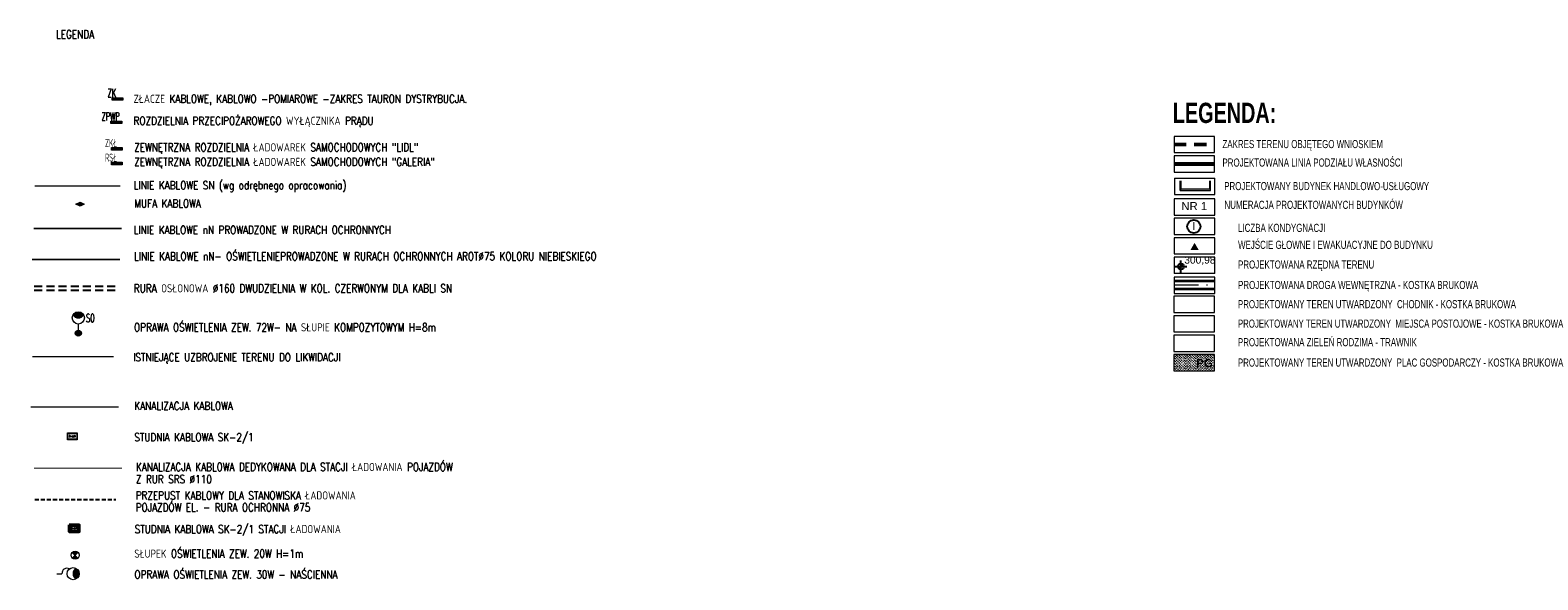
# Model space of a CAD drawing. Header units: metres. Extents: x 6567600 to 13135881, y 5574237 to 11149086.
# Tile 118 of 120: x 6568062 to 6568248, y 5574437 to 5574504. Entities that reach past the tile are written whole.
import ezdxf
from ezdxf.enums import TextEntityAlignment as Align

# ---------------------------------------------------------------- set-up
doc = ezdxf.new("R2010")
doc.units = ezdxf.units.M
for name, pattern in [('SEL_r', [1.5, 1, -0.5]), ('zzzxref_260316$0$_PZT$0$Kropki przerywana 1', [250, 150, -100]), ('zzzxref_260316$0$Kropki i Kreski 2', [250, 150, -50, 0, -50]), ('zzzxref_260316$0$Kropki przerywana 1', [250, 150, -100])]:
    doc.linetypes.add(name, pattern=pattern)
for name, color, linetype in [('SEL_atrybut_bloku1', 7, 'Continuous'), ('SEL_atrybut_bloku2', 9, 'Continuous'), ('SEN_atrybut_bloku1', 7, 'Continuous'), ('SEN_atrybut_bloku2', 9, 'Continuous'), ('zzzxref_260316$0$_PZT$0$FORMA - Arch 01 - PZT 0 ZAKRES OPRACOWANIA', 7, 'Continuous'), ('zzzxref_260316$0$FORMA - Arch 01 - PZT 0 ZAKRES OPRACOWANIA', 7, 'Continuous'), ('zzzxref_260316$0$FORMA - Arch 01 - PZT 1 Strefy', 7, 'Continuous'), ('zzzxref_260316$0$FORMA - Arch 01 - PZT 2 Budynki', 7, 'Continuous'), ('zzzxref_260316$0$FORMA - Arch 01 - PZT-3 Zagospodarowanie', 7, 'Continuous')]:
    doc.layers.add(name, color=color, linetype=linetype)
for name, color, linetype, lineweight in [('SEL_do_likwidacji', 1, 'likwidacja1', 15), ('SEL_kanalizacja_kablowa_nN', 1, 'SEL_knN', 40), ('SEL_mufy_kablowe', 12, 'Continuous', 20), ('SEL_OPIS_legenda', 7, 'Continuous', 18), ('SEL_rury oslonowe', 7, 'SEL_r', 25), ('SEL_sieci_kable_nN', 1, 'SEL_eN', 30), ('SEL_sieci_kable_SN', 10, 'SEL_SN', 50), ('SEL_sieci_oswietlenie_oprawy', 152, 'Continuous', 20), ('SEL_sieci_pomocnicza_przerywana', 140, 'SEL_r', 25), ('SEL_zlacze_nN', 1, 'SEL_eN', 20), ('SEN_kanalizacja_kablowa', 30, 'SEN_t', 20), ('SEN_kanalizacja_kablowa_studnie', 30, 'Continuous', 20), ('SEN_studnia_kablowa_typ', 30, 'Continuous', 20)]:
    doc.layers.add(name, color=color, linetype=linetype, lineweight=lineweight)
doc.layers.add('SEL_sieci_kable_nN_oswietlenie', color=7, linetype='SEL_eNN', lineweight=30, true_color=0xff7a7a)
doc.styles.add('ARIAL', font='ARIALN.TTF', dxfattribs={"width": 0.8})
doc.styles.add('ROMANS', font='romans.shx', dxfattribs={"width": 0.8})
doc.styles.add('zzzxref_260316$0$STYL_AUTOMATYCZNY_2', font='arial.ttf')
doc.styles.add('zzzxref_260316$0$STYL_AUTOMATYCZNY_4', font='arial.ttf', dxfattribs={"width": 0.7})
doc.styles.add('zzzxref_260316$0$STYL_AUTOMATYCZNY_7', font='arial.ttf', dxfattribs={"width": 0.7})
doc.styles.add('zzzxref_260316$0$STYL_AUTOMATYCZNY_8', font='arial.ttf')
doc.linetypes.add('likwidacja1', pattern='A,0,-1,["X",ROMANS,S=0.6,R=0,X=-0.1,Y=-0.3],-1', length=2)
doc.linetypes.add('SEL_eN', pattern='A,5,["eN",ARIAL,S=1,R=0,X=1.8,Y=0.25],5', length=10)
doc.linetypes.add('SEL_eNN', pattern='A,5,["eNN",ARIAL,S=1,R=0,X=1.45,Y=0.25],5', length=10)
doc.linetypes.add('SEL_knN', pattern='A,5,["knN",ARIAL,S=1,R=0,X=1.8,Y=0.25],5', length=10)
doc.linetypes.add('SEL_SN', pattern='A,5,["SN",ARIAL,S=1,R=0,X=1.8,Y=0.25],5', length=10)
doc.linetypes.add('SEN_t', pattern='A,5,["t",ARIAL,S=1,R=0,X=2.1,Y=0.25],5', length=10)

# ---------------------------------------------------------------- blocks, each defined once
blk = doc.blocks.new('oprawa zewnetrzna stojaca')
for points in [[(0.38, 0, 1), (-0.38, 0, 1)], [(2.63, 0, 0.267949), (2.25, 0.65, 0.57735), (2.25, -0.65, 0.267949)]]:
    blk.add_hatch(color=256).paths.add_polyline_path(points)
blk.add_line((1.12, 0), (0.38, 0))
for centre, radius in [((0, 0), 0.375), ((1.88, 0), 0.75)]:
    blk.add_circle(centre, radius)
blk.add_arc((2.63, 0), 0.75, 120, 240)
at = {"layer": 'SEL_atrybut_bloku1', "style": 'ROMANS', "width": 0.6, "flags": 8}
blk.add_attdef('TYP', text='', height=1, dxfattribs=at).set_placement((1.87, 0.9), align=Align.CENTER)
at = {"layer": 'SEL_atrybut_bloku2', "style": 'ROMANS', "width": 0.6, "flags": 8}
for tag, p in [('OPIS1', (1.87, -1.64)), ('OPIS2', (1.87, -2.5))]:
    blk.add_attdef(tag, text='', height=0.75, dxfattribs=at).set_placement(p, align=Align.CENTER)
blk = doc.blocks.new('studnia_SK2_1')
at = {"linetype": 'Continuous'}
h = blk.add_hatch(color=256, dxfattribs=at)
h.paths.add_polyline_path([(-0.61, 0.84), (-0.61, 0), (0.61, 0), (0.61, 0.84)])
h.paths.add_polyline_path([(0.54, 0.77), (0.54, 0.07), (-0.54, 0.07), (-0.54, 0.77)], flags=16)
for points in [[(-0.61, 0.84), (0.61, 0.84), (0.61, 0), (-0.61, 0)], [(-0.54, 0.77), (0.54, 0.77), (0.54, 0.07), (-0.54, 0.07)]]:
    blk.add_lwpolyline(points, close=True, dxfattribs=at)
at = {"linetype": 'Continuous', "flags": 128}
for points in [[(-0.61, 0.84), (0.61, 0.84), (0.61, 0), (-0.61, 0), (-0.61, 0.84)], [(-0.54, 0.77), (0.54, 0.77), (0.54, 0.07), (-0.54, 0.07), (-0.54, 0.77)]]:
    blk.add_lwpolyline(points, dxfattribs=at)
at = {"layer": 'SEN_atrybut_bloku1', "style": 'ROMANS', "width": 0.6, "flags": 8}
blk.add_attdef('TYP', text='', height=1, dxfattribs=at).set_placement((0, 0.94), align=Align.CENTER)
at = {"layer": 'SEN_atrybut_bloku2', "style": 'ROMANS', "width": 0.6, "flags": 8}
for tag, p in [('OPIS1', (0, -0.85)), ('OPIS2', (0, -1.7))]:
    blk.add_attdef(tag, text='', height=0.75, dxfattribs=at).set_placement(p, align=Align.CENTER)
at = {"layer": 'SEN_studnia_kablowa_typ', "color": 0, "style": 'ROMANS', "width": 0.6}
blk.add_text('SK-2/1', height=0.2, dxfattribs=at).set_placement((0, 0.42), align=Align.MIDDLE_CENTER)
blk = doc.blocks.new('mufa_kablowa')
blk.add_hatch(color=256).paths.add_polyline_path([(0, -0.25), (0.5, 0), (0, 0.25), (-0.5, 0)])
for p, q in [((-0.5, 0), (0, 0.25)), ((0, -0.25), (-0.5, 0)), ((0, 0.25), (0.5, 0)), ((0.5, 0), (0, -0.25))]:
    blk.add_line(p, q)
at = {"layer": 'SEL_atrybut_bloku1', "style": 'ROMANS', "width": 0.6, "flags": 8}
blk.add_attdef('TYP', text='', height=1, dxfattribs=at).set_placement((0, 0.35), align=Align.CENTER)
at = {"layer": 'SEL_atrybut_bloku2', "style": 'ROMANS', "width": 0.6, "flags": 8}
for tag, p in [('OPIS1', (0, -1.1)), ('OPIS2', (0, -1.95))]:
    blk.add_attdef(tag, text='', height=0.75, dxfattribs=at).set_placement(p, align=Align.CENTER)
blk = doc.blocks.new('*U1552')
blk.add_hatch(color=256).paths.add_polyline_path([(0.66, 0.32), (-0.66, 0.32), (-0.66, 0), (0.66, 0)])
for points in [[(-0.66, 0.32), (0.66, 0.32), (0.66, 0), (-0.66, 0)], [(-0.61, 0.27), (0.61, 0.27), (0.61, 0.05), (-0.61, 0.05)]]:
    blk.add_lwpolyline(points, close=True)
at = {"layer": 'SEL_atrybut_bloku1', "style": 'ROMANS', "width": 0.6, "flags": 8}
blk.add_attdef('TYP', text='', height=1, dxfattribs=at).set_placement((0, 0.45), align=Align.CENTER)
at = {"layer": 'SEL_atrybut_bloku2', "style": 'ROMANS', "width": 0.6, "flags": 8}
for tag, p in [('OPIS1', (0, -0.95)), ('OPIS2', (0, -1.95))]:
    blk.add_attdef(tag, text='', height=0.75, dxfattribs=at).set_placement(p, align=Align.CENTER)
blk = doc.blocks.new('zzzxref_260316')
at = {"linetype": 'Continuous', "lineweight": 25}
for points in [[(6568203.6, 5574475.33), (6568203.23, 5574475.33), (6568203.26, 5574475.19), (6568203.34, 5574475.07), (6568203.46, 5574474.99), (6568203.6, 5574474.96)], [(6568203.6, 5574475.33), (6568203.98, 5574475.33), (6568203.95, 5574475.48), (6568203.87, 5574475.6), (6568203.75, 5574475.68), (6568203.6, 5574475.71)]]:
    blk.add_hatch(color=6, dxfattribs=at).paths.add_polyline_path(points)
at = {"layer": 'zzzxref_260316$0$FORMA - Arch 01 - PZT 1 Strefy', "linetype": 'Continuous', "lineweight": 13, "true_color": 0xf9f271}
h = blk.add_hatch(dxfattribs=at)
h.set_pattern_fill('SAND', color=51, scale=2, style=0)
h.set_pattern_definition([(45, (6568046.37364, 5574238.322), (-0.31819805, 0.31819805), [-0.15, 0.15, -0.15]), (45, (6568046.69164, 5574238.322), (-0.31819805, 0.31819805), [-0.15, 0.15, -0.15]), (135, (6568046.37364, 5574238.322), (-0.31819805, -0.31819805), [0.075, -0.3, 0.075]), (135, (6568046.69164, 5574238.322), (-0.31819805, -0.31819805), [0.075, -0.3, 0.075])])
h.paths.add_polyline_path([(6568202.75, 5574462.46), (6568207.75, 5574462.46), (6568207.75, 5574464.46), (6568202.75, 5574464.46)])
at = {"layer": 'zzzxref_260316$0$FORMA - Arch 01 - PZT 2 Budynki', "linetype": 'Continuous', "lineweight": 0}
for points in [[(6568203.65, 5574484.86), (6568203.65, 5574485.89), (6568203.51, 5574485.89), (6568203.51, 5574484.86)], [(6568207.13, 5574484.86), (6568207.27, 5574484.86), (6568207.27, 5574485.89), (6568207.13, 5574485.89)], [(6568203.65, 5574484.86), (6568203.51, 5574484.72), (6568203.65, 5574484.72)], [(6568203.51, 5574484.86), (6568203.51, 5574484.72), (6568203.65, 5574484.86)], [(6568207.13, 5574484.86), (6568203.65, 5574484.86), (6568203.65, 5574484.72), (6568207.13, 5574484.72)], [(6568207.13, 5574484.72), (6568207.27, 5574484.72), (6568207.13, 5574484.86)], [(6568207.13, 5574484.86), (6568207.27, 5574484.72), (6568207.27, 5574484.86)], [(6568204.79, 5574477.38), (6568205.79, 5574477.38), (6568205.29, 5574478.25)]]:
    blk.add_hatch(color=251, dxfattribs=at).paths.add_polyline_path(points)
at = {"color": 7, "linetype": 'Continuous', "lineweight": 13, "ltscale": 0.02}
for p, q in [((6568202.76, 5574491.37), (6568202.76, 5574489.37)), ((6568207.76, 5574491.37), (6568202.76, 5574491.37)), ((6568207.76, 5574489.37), (6568207.76, 5574491.37)), ((6568202.76, 5574489.37), (6568207.76, 5574489.37)), ((6568202.76, 5574488.97), (6568202.76, 5574486.97)), ((6568207.76, 5574488.97), (6568202.76, 5574488.97)), ((6568207.76, 5574486.97), (6568207.76, 5574488.97)), ((6568202.76, 5574486.97), (6568207.76, 5574486.97)), ((6568202.8, 5574486.22), (6568207.8, 5574486.22)), ((6568202.8, 5574486.22), (6568202.8, 5574484.22)), ((6568207.8, 5574484.22), (6568207.8, 5574486.22)), ((6568202.77, 5574483.68), (6568202.77, 5574481.68)), ((6568207.77, 5574483.68), (6568202.77, 5574483.68)), ((6568202.8, 5574484.22), (6568207.8, 5574484.22)), ((6568207.77, 5574481.68), (6568207.77, 5574483.68)), ((6568202.77, 5574481.68), (6568207.77, 5574481.68)), ((6568202.77, 5574481.28), (6568202.77, 5574479.28)), ((6568207.77, 5574481.28), (6568202.77, 5574481.28)), ((6568207.77, 5574479.28), (6568207.77, 5574481.28)), ((6568202.77, 5574479.28), (6568207.77, 5574479.28)), ((6568202.77, 5574478.88), (6568202.77, 5574476.88)), ((6568207.77, 5574478.88), (6568202.77, 5574478.88)), ((6568207.77, 5574476.88), (6568207.77, 5574478.88)), ((6568202.77, 5574476.88), (6568207.77, 5574476.88)), ((6568202.77, 5574474.01), (6568202.77, 5574472.01)), ((6568207.77, 5574474.01), (6568202.77, 5574474.01)), ((6568207.77, 5574472.01), (6568207.77, 5574474.01)), ((6568202.75, 5574471.66), (6568202.75, 5574469.66)), ((6568207.75, 5574471.66), (6568202.75, 5574471.66)), ((6568202.77, 5574472.01), (6568207.77, 5574472.01)), ((6568207.75, 5574469.66), (6568207.75, 5574471.66)), ((6568202.75, 5574469.66), (6568207.75, 5574469.66)), ((6568207.75, 5574469.26), (6568202.75, 5574469.26)), ((6568202.75, 5574469.26), (6568202.75, 5574467.26)), ((6568207.75, 5574467.26), (6568207.75, 5574469.26)), ((6568202.75, 5574467.26), (6568207.75, 5574467.26)), ((6568202.75, 5574466.86), (6568202.75, 5574464.86)), ((6568207.75, 5574466.86), (6568202.75, 5574466.86)), ((6568207.75, 5574464.86), (6568207.75, 5574466.86)), ((6568202.75, 5574464.86), (6568207.75, 5574464.86)), ((6568202.75, 5574464.46), (6568202.75, 5574462.46)), ((6568207.75, 5574464.46), (6568202.75, 5574464.46)), ((6568207.75, 5574462.46), (6568207.75, 5574464.46)), ((6568202.75, 5574462.46), (6568207.75, 5574462.46))]:
    blk.add_line(p, q, dxfattribs=at)
at = {"color": 6, "linetype": 'Continuous', "lineweight": 25, "ltscale": 0.02}
for p, q in [((6568203.6, 5574474.58), (6568203.6, 5574476.08)), ((6568202.85, 5574475.33), (6568204.35, 5574475.33))]:
    blk.add_line(p, q, dxfattribs=at)
blk.add_circle((6568203.6, 5574475.33), 0.375, dxfattribs=at)
at = {"layer": 'zzzxref_260316$0$_PZT$0$FORMA - Arch 01 - PZT 0 ZAKRES OPRACOWANIA', "color": 6, "linetype": 'zzzxref_260316$0$_PZT$0$Kropki przerywana 1', "lineweight": 50, "ltscale": 0.01, "const_width": 0.5}
blk.add_lwpolyline([(6568202.76, 5574487.96), (6568207.76, 5574487.96)], dxfattribs=at)
at = {"layer": 'zzzxref_260316$0$FORMA - Arch 01 - PZT 0 ZAKRES OPRACOWANIA', "color": 1, "linetype": 'zzzxref_260316$0$Kropki przerywana 1', "lineweight": 50, "ltscale": 0.01}
blk.add_line((6568202.76, 5574490.37), (6568207.76, 5574490.37), dxfattribs=at)
at = {"layer": 'zzzxref_260316$0$FORMA - Arch 01 - PZT 2 Budynki', "color": 7, "linetype": 'Continuous', "lineweight": 18, "ltscale": 0.02}
for points in [[(6568203.51, 5574484.72), (6568203.51, 5574485.89)], [(6568207.27, 5574484.72), (6568207.27, 5574485.89)]]:
    blk.add_lwpolyline(points, dxfattribs=at)
at = {"layer": 'zzzxref_260316$0$FORMA - Arch 01 - PZT 2 Budynki', "color": 7, "linetype": 'Continuous', "lineweight": 18, "ltscale": 0.02, "flags": 128}
for points in [[(6568203.65, 5574484.86), (6568203.65, 5574485.89)], [(6568207.13, 5574485.89), (6568207.13, 5574484.86)], [(6568203.51, 5574484.72), (6568207.27, 5574484.72)], [(6568207.13, 5574484.86), (6568203.65, 5574484.86)]]:
    blk.add_lwpolyline(points, dxfattribs=at)
at = {"layer": 'zzzxref_260316$0$FORMA - Arch 01 - PZT 2 Budynki', "color": 7, "linetype": 'Continuous', "lineweight": 25, "ltscale": 0.02}
blk.add_circle((6568205.19, 5574480.26), 0.815, dxfattribs=at)
at = {"layer": 'zzzxref_260316$0$FORMA - Arch 01 - PZT-3 Zagospodarowanie', "color": 7, "linetype": 'Continuous', "lineweight": 13, "ltscale": 0.02}
for p, q in [((6568202.77, 5574476.48), (6568202.77, 5574474.48)), ((6568207.77, 5574476.48), (6568202.77, 5574476.48)), ((6568207.77, 5574474.48), (6568207.77, 5574476.48)), ((6568207.77, 5574474.48), (6568202.77, 5574474.48))]:
    blk.add_line(p, q, dxfattribs=at)
at = {"layer": 'zzzxref_260316$0$FORMA - Arch 01 - PZT-3 Zagospodarowanie', "color": 7, "linetype": 'Continuous', "lineweight": 35, "ltscale": 0.02}
for p, q in [((6568202.77, 5574473.57), (6568207.77, 5574473.57)), ((6568202.77, 5574472.57), (6568207.77, 5574472.57))]:
    blk.add_line(p, q, dxfattribs=at)
at = {"layer": 'zzzxref_260316$0$FORMA - Arch 01 - PZT-3 Zagospodarowanie', "color": 7, "linetype": 'zzzxref_260316$0$Kropki i Kreski 2', "lineweight": 18, "ltscale": 0.02}
blk.add_line((6568202.77, 5574473.07), (6568207.77, 5574473.07), dxfattribs=at)
at = {"color": 7, "linetype": 'Continuous', "lineweight": 25, "style": 'zzzxref_260316$0$STYL_AUTOMATYCZNY_7', "width": 0.7}
for s, p in [('ZAKRES TERENU OBJĘTEGO WNIOSKIEM', (6568208.73, 5574489.93)), ('PROJEKTOWANA LINIA PODZIAŁU WŁASNOŚCI', (6568208.73, 5574487.65))]:
    blk.add_text(s, height=1, dxfattribs=at).set_placement(p)
at = {"color": 7, "linetype": 'Continuous', "lineweight": 25, "attachment_point": 4}
for s, insert, char_height, style in [('\\A1;{\\pql;\\fArial|b1|i0|c238|p0;\\W0.700000;LEGENDA:}', (6568202.6, 5574494.26), 2.5, 'zzzxref_260316$0$STYL_AUTOMATYCZNY_4'), ('\\A1;{\\pql;\\fArial|b0|i0|c238|p0;\\W0.700000;PROJEKTOWANY BUDYNEK \\fArial|b0|i0|c238|p0;\\W0.700000;HANDLOWO-USŁUGOWY}', (6568208.94, 5574485.24), 1, 'zzzxref_260316$0$STYL_AUTOMATYCZNY_7'), ('\\A1;{\\pql;\\fArial|b0|i0|c238|p0;\\W0.700000;NUMERACJA PROJEKTOWANYCH BUDYNKÓW}', (6568208.97, 5574482.93), 1, 'zzzxref_260316$0$STYL_AUTOMATYCZNY_7'), ('\\A1;{\\pql;\\fArial|b0|i0|c238|p0;\\W0.700000;LICZBA KONDYGNACJI}', (6568210.65, 5574480.09), 1, 'zzzxref_260316$0$STYL_AUTOMATYCZNY_7'), ('\\A1;{\\pql;\\fArial|b0|i0|c238|p0;\\W0.700000;WEJŚCIE GŁOWNE I EWAKUACYJNE DO BUDYNKU}', (6568210.65, 5574478), 1, 'zzzxref_260316$0$STYL_AUTOMATYCZNY_7'), ('\\A1;{\\pql;\\fArial|b0|i0|c238|p0;\\W0.700000;PROJEKTOWANA RZĘDNA TERENU}', (6568210.65, 5574475.42), 1, 'zzzxref_260316$0$STYL_AUTOMATYCZNY_7'), ('\\A1;{\\pql;\\fArial|b0|i0|c238|p0;\\W0.700000;PROJEKTOWANA DROGA WEWNĘTRZNA - \\fArial|b0|i0|c238|p0;\\C1;\\W0.700000;KOSTKA BRUKOWA}', (6568210.65, 5574472.9), 1, 'zzzxref_260316$0$STYL_AUTOMATYCZNY_7'), ('\\A1;{\\pql;\\fArial|b0|i0|c238|p0;\\W0.700000;PROJEKTOWANY TEREN UTWARDZONY \\fArial|b0|i0|c238|p0;\\W0.700000; CHODNIK \\fArial|b0|i0|c238|p0;\\W0.700000;- \\fArial|b0|i0|c238|p0;\\C1;\\W0.700000;KOSTKA BRUKOWA}', (6568210.63, 5574470.68), 1, 'zzzxref_260316$0$STYL_AUTOMATYCZNY_7'), ('\\A1;{\\pql;\\fArial|b0|i0|c238|p0;\\W0.700000;PROJEKTOWANY TEREN UTWARDZONY  \\fArial|b0|i0|c238|p0;\\W0.700000;MIEJSCA POSTOJOWE\\fArial|b0|i0|c238|p0;\\W0.700000; - \\fArial|b0|i0|c238|p0;\\C1;\\W0.700000;KOSTKA BRUKOWA}', (6568210.63, 5574468.28), 1, 'zzzxref_260316$0$STYL_AUTOMATYCZNY_7'), ('\\A1;{\\pql;\\fArial|b0|i0|c238|p0;\\W0.700000;PROJEKTOWANA ZIELEŃ \\fArial|b0|i0|c238|p0;\\W0.700000;RODZIMA\\fArial|b0|i0|c238|p0;\\W0.700000; - \\fArial|b0|i0|c238|p0;\\C1;\\W0.700000;TRAWNIK}', (6568210.63, 5574465.99), 1, 'zzzxref_260316$0$STYL_AUTOMATYCZNY_7'), ('\\A1;{\\pql;\\fArial|b0|i0|c238|p0;\\W0.700000;PROJEKTOWANY TEREN UTWARDZONY  \\fArial|b0|i0|c238|p0;\\W0.700000;PLAC GOSPODARCZY\\fArial|b0|i0|c238|p0;\\W0.700000; - \\fArial|b0|i0|c238|p0;\\C1;\\W0.700000;KOSTKA BRUKOWA}', (6568210.63, 5574463.48), 1, 'zzzxref_260316$0$STYL_AUTOMATYCZNY_7')]:
    blk.add_mtext(s, dxfattribs=dict(at, insert=insert, char_height=char_height, style=style))
at = {"color": 6, "linetype": 'Continuous', "lineweight": 25, "insert": (6568204.02, 5574475.52), "char_height": 0.9, "width": 3.7752, "attachment_point": 7, "style": 'zzzxref_260316$0$STYL_AUTOMATYCZNY_2'}
blk.add_mtext('\\A1;{\\pql;\\fArial|b0|i0|c238|p0;\\W1.000000;300,98}', dxfattribs=at)
at = {"layer": 'zzzxref_260316$0$FORMA - Arch 01 - PZT 2 Budynki', "color": 7, "linetype": 'Continuous', "lineweight": 25, "char_height": 1, "attachment_point": 4, "style": 'zzzxref_260316$0$STYL_AUTOMATYCZNY_2'}
for s, insert in [('\\A1;{\\pql;\\fArial|b0|i0|c238|p0;\\W1.000000;NR 1}', (6568203.66, 5574482.78)), ('\\A1;{\\pql;\\fArial|b0|i0|c238|p0;\\W1.000000;I}', (6568205, 5574480.32))]:
    blk.add_mtext(s, dxfattribs=dict(at, insert=insert))
at = {"layer": 'zzzxref_260316$0$FORMA - Arch 01 - PZT-3 Zagospodarowanie', "color": 7, "linetype": 'Continuous', "lineweight": 70, "insert": (6568205.51, 5574463.41), "char_height": 1, "attachment_point": 4, "style": 'zzzxref_260316$0$STYL_AUTOMATYCZNY_8'}
blk.add_mtext('\\A1;{\\pql;\\fArial|b1|i0|c238|p0;\\W1.000000;PG}', dxfattribs=at)
blk = doc.blocks.new('oprawa zewnetrzna parkowa')
for points in [[(0.35, 0.35, 0.414214), (-0.35, 0.35), (0, 0)], [(-0.35, -0.35, 0.414214), (0.35, -0.35), (0, 0)]]:
    blk.add_hatch(color=256).paths.add_polyline_path(points)
for p, q in [((-0.35, -0.35), (0.35, 0.35)), ((-0.35, 0.35), (0.35, -0.35))]:
    blk.add_line(p, q)
blk.add_circle((0, 0), 0.5)
at = {"layer": 'SEL_atrybut_bloku1', "style": 'ROMANS', "width": 0.6, "flags": 8}
blk.add_attdef('TYP', text='', height=1, dxfattribs=at).set_placement((0.05, 0.64), align=Align.CENTER)
at = {"layer": 'SEL_atrybut_bloku2', "style": 'ROMANS', "width": 0.6, "flags": 8}
for tag, p in [('OPIS1', (-0.03, -1.4)), ('OPIS2', (-0.03, -2.26))]:
    blk.add_attdef(tag, text='', height=0.75, dxfattribs=at).set_placement(p, align=Align.CENTER)
blk = doc.blocks.new('oprawa zewnetrzna nascienna')
blk.add_hatch(color=256).paths.add_polyline_path([(2.77, 0, 0.267949), (2.4, 0.65, 0.57735), (2.4, -0.65, 0.267949)])
blk.add_line((0, 0), (0.65, 0))
blk.add_circle((2.02, 0), 0.75)
for centre, radius, start, end in [((1.26, 0.06), 0.613, 60.4419, 185.3665), ((2.77, 0), 0.75, 120, 240)]:
    blk.add_arc(centre, radius, start, end)
at = {"layer": 'SEL_atrybut_bloku1', "style": 'ROMANS', "width": 0.6, "flags": 8}
blk.add_attdef('TYP', text='', height=1, dxfattribs=at).set_placement((1.7, 0.84), align=Align.CENTER)
at = {"layer": 'SEL_atrybut_bloku2', "style": 'ROMANS', "width": 0.6, "flags": 8}
for tag, p in [('OPIS1', (1.46, -1.58)), ('OPIS2', (1.46, -2.45))]:
    blk.add_attdef(tag, text='', height=0.75, dxfattribs=at).set_placement(p, align=Align.CENTER)

msp = doc.modelspace()

# ---------------------------------------------------------------- linework, layer by layer
at = {"layer": 'SEL_do_likwidacji'}
msp.add_lwpolyline([(6568062.04, 5574464.25), (6568072.04, 5574464.25)], dxfattribs=at)
at = {"layer": 'SEL_kanalizacja_kablowa_nN', "ltscale": 0.8, "const_width": 0.15}
msp.add_lwpolyline([(6568062.24, 5574450.46), (6568073.09, 5574450.46)], dxfattribs=at)
at = {"layer": 'SEL_rury oslonowe', "linetype": 'SEL_r'}
for p, q in [((6568062.26, 5574472.91), (6568072.6, 5574472.9)), ((6568062.26, 5574472.41), (6568072.6, 5574472.4))]:
    msp.add_line(p, q, dxfattribs=at)
at = {"layer": 'SEL_sieci_kable_nN', "ltscale": 0.8, "const_width": 0.2}
msp.add_lwpolyline([(6568062.21, 5574480), (6568073.06, 5574480)], dxfattribs=at)
at = {"layer": 'SEL_sieci_kable_nN_oswietlenie', "ltscale": 0.8, "const_width": 0.2}
msp.add_lwpolyline([(6568062, 5574476.2), (6568072.84, 5574476.2)], dxfattribs=at)
at = {"layer": 'SEL_sieci_kable_SN', "const_width": 0.15}
msp.add_lwpolyline([(6568062.31, 5574485.27), (6568072.89, 5574485.27)], dxfattribs=at)
at = {"layer": 'SEL_sieci_pomocnicza_przerywana', "ltscale": 0.5}
msp.add_lwpolyline([(6568062.33, 5574446.6), (6568072.33, 5574446.6)], dxfattribs=at)
at = {"layer": 'SEN_kanalizacja_kablowa', "ltscale": 0.8, "const_width": 0.15}
msp.add_lwpolyline([(6568061.84, 5574458), (6568072.68, 5574458)], dxfattribs=at)

# ---------------------------------------------------------------- block references
at = {"ltscale": 0.5}
msp.add_blockref('zzzxref_260316', (0, 0), dxfattribs=at)
at = {"layer": 'SEL_kanalizacja_kablowa_nN'}
msp.add_blockref('studnia_SK2_1', (6568067.2, 5574442.63), dxfattribs=at)
at = {"layer": 'SEL_mufy_kablowe'}
msp.add_blockref('mufa_kablowa', (6568067.91, 5574483.03), dxfattribs=at)
at = {"layer": 'SEL_sieci_oswietlenie_oprawy'}
ref = msp.add_blockref('oprawa zewnetrzna stojaca', (6568067.7, 5574467.11), dxfattribs=dict(at, rotation=89.99999999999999))
ref.add_attrib('TYP', 'SO', dxfattribs={"layer": 'SEL_atrybut_bloku1', "height": 1, "style": 'ROMANS', "width": 0.6, "flags": 8}).set_placement((6568069.19, 5574468.48), align=Align.CENTER)
for name, p in [('oprawa zewnetrzna parkowa', (6568067.31, 5574439.73)), ('oprawa zewnetrzna nascienna', (6568065.04, 5574437.45))]:
    msp.add_blockref(name, p, dxfattribs=at)
at = {"layer": 'SEL_zlacze_nN'}
ref = msp.add_blockref('*U1552', (6568072.54, 5574495.83), dxfattribs=at)
ref.add_attrib('TYP', 'ZK', dxfattribs={"layer": 'SEL_atrybut_bloku1', "height": 1, "style": 'ROMANS', "width": 0.6}).set_placement((6568071.83, 5574496.22), align=Align.CENTER)
ref = msp.add_blockref('*U1552', (6568072.39, 5574492.95), dxfattribs=at)
ref.add_attrib('TYP', 'ZPWP', dxfattribs={"layer": 'SEL_atrybut_bloku1', "height": 1, "style": 'ROMANS', "width": 0.6}).set_placement((6568071.68, 5574493.34), align=Align.CENTER)
ref = msp.add_blockref('*U1552', (6568072.44, 5574489.67), dxfattribs=at)
ref.add_attrib('TYP', 'ZKŁ', dxfattribs={"layer": 'SEL_atrybut_bloku1', "height": 1, "style": 'ROMANS', "width": 0.6}).set_placement((6568071.73, 5574490.06), align=Align.CENTER)
ref = msp.add_blockref('*U1552', (6568072.44, 5574487.88), dxfattribs=at)
ref.add_attrib('TYP', 'RSŁ', dxfattribs={"layer": 'SEL_atrybut_bloku1', "height": 1, "style": 'ROMANS', "width": 0.6}).set_placement((6568071.73, 5574488.26), align=Align.CENTER)
at = {"layer": 'SEN_kanalizacja_kablowa_studnie'}
msp.add_blockref('studnia_SK2_1', (6568066.96, 5574453.96), dxfattribs=at)

# ---------------------------------------------------------------- texts
at = {"layer": 'SEL_OPIS_legenda', "lineweight": 30, "style": 'ROMANS', "width": 0.8}
msp.add_text('LEGENDA', height=1, dxfattribs=at).set_placement((6568064.95, 5574503.46))
at = {"layer": 'SEL_OPIS_legenda', "style": 'ROMANS', "width": 0.8}
for s, p in [('ZŁACZE KABLOWE, KABLOWO -POMIAROWE -ZAKRES TAURON DYSTRYBUCJA.', (6568074.51, 5574495.51)), ('ROZDZIELNIA PRZECIPOŻAROWEGO WYŁĄCZNIKA PRĄDU', (6568074.51, 5574492.8)), ('ZEWNĘTRZNA ROZDZIELNIA ŁADOWAREK SAMOCHODOWYCH "LIDL"', (6568074.59, 5574489.53)), ('ZEWNĘTRZNA ROZDZIELNIA ŁADOWAREK SAMOCHODOWYCH "GALERIA"', (6568074.59, 5574487.73)), ('LINIE KABLOWE SN (wg odrębnego opracowania) ', (6568074.54, 5574484.85)), ('MUFA KABLOWA', (6568074.6, 5574482.61)), ('LINIE KABLOWE nN PROWADZONE W RURACH OCHRONNYCH ', (6568074.52, 5574479.34)), ('LINIE KABLOWE nN- OŚWIETLENIEPROWADZONE W RURACH OCHRONNYCH AROT∅75 KOLORU NIEBIESKIEGO', (6568074.57, 5574476.09)), ('RURA OSŁONOWA ∅160 DWUDZIELNIA W KOL. CZERWONYM DLA KABLI SN ', (6568074.55, 5574472.14)), ('OPRAWA OŚWIETLENIA ZEW. 72W- NA SŁUPIE KOMPOZYTOWYM H=8m ', (6568074.57, 5574467.33)), ('ISTNIEJĄCE UZBROJENIE TERENU DO LIKWIDACJI', (6568074.47, 5574463.64)), ('KANALIZACJA KABLOWA', (6568074.6, 5574457.64)), ('STUDNIA KABLOWA SK-2/1', (6568074.6, 5574453.78)), ('KANALIZACJA KABLOWA DEDYKOWANA DLA STACJI ŁADOWANIA POJAZDÓW', (6568074.81, 5574450.11)), ('Z RUR SRS ∅110', (6568074.8, 5574448.6)), ('PRZEPUST KABLOWY DLA STANOWISKA ŁADOWANIA', (6568074.77, 5574446.6)), ('POJAZDÓW EL. - RURA OCHRONNA ∅75', (6568074.77, 5574445.13)), ('STUDNIA KABLOWA SK-2/1 STACJI ŁADOWANIA', (6568074.65, 5574442.45)), ('SŁUPEK OŚWIETLENIA ZEW. 20W H=1m', (6568074.6, 5574439.42)), ('OPRAWA OŚWIETLENIA ZEW. 30W - NAŚCIENNA', (6568074.62, 5574436.85))]:
    msp.add_text(s, height=1, rotation=0, dxfattribs=at).set_placement(p)

doc.saveas('drawing.dxf')
